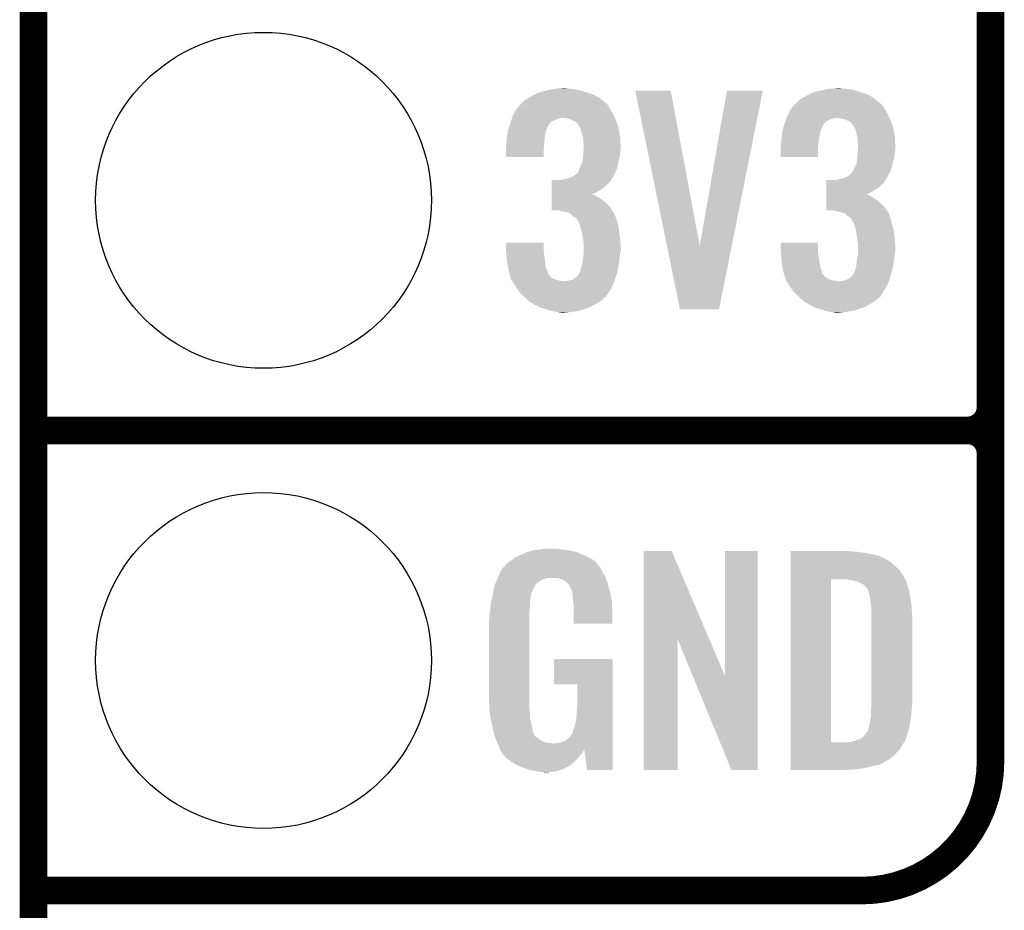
# Model space of a CAD drawing. Extents: x -0.05 to 0.95, y -0.15 to 1.54.
# Tile 2 of 26: x -0.05 to 0.16, y -0.05 to 0.14. Entities that reach past the tile are written whole.
import ezdxf

# ---------------------------------------------------------------- set-up
doc = ezdxf.new("R2010")
doc.units = 0
doc.layers.get('0').update_dxf_attribs({"linetype": 'CONTINUOUS'})
for name, color, linetype in [('ULTRASONIC_3_CLICK_V100_GKO', 5, 'CONTINUOUS'), ('ULTRASONIC_3_CLICK_V100_GTO', 14, 'CONTINUOUS'), ('ULTRASONIC_3_CLICK_V100_GTS', 12, 'CONTINUOUS')]:
    doc.layers.add(name, color=color, linetype=linetype)

# ---------------------------------------------------------------- blocks, each defined once
blk = doc.blocks.new('ROUND_41')
blk.add_circle((0, 0), 0.0365)

msp = doc.modelspace()

# ---------------------------------------------------------------- linework, layer by layer
at = {"layer": 'ULTRASONIC_3_CLICK_V100_GKO', "const_width": 0.006}
msp.add_lwpolyline([(-0.05, -0.15), (-0.05, 1.45)], dxfattribs=at)
at = {"layer": 'ULTRASONIC_3_CLICK_V100_GTO', "const_width": 0.006}
for points in [[(0.158, -0.022), (0.158, 0.722)], [(0.158, 0.055), (0.158, 0.145)], [(-0.05, 0.05), (0.153, 0.05)], [(-0.05, 0.05), (0.153, 0.05)], [(-0.05, -0.05), (0.13, -0.05)], [(-0.05, -0.05), (-0.0106, -0.05)]]:
    msp.add_lwpolyline(points, dxfattribs=at)
for points in [[(0.153, 0.05, 0.414214), (0.158, 0.055)], [(0.158, 0.045, 0.414214), (0.153, 0.05)], [(0.158, 0.045, 0.414214), (0.153, 0.05)], [(0.13, -0.05, 0.414214), (0.158, -0.022)]]:
    msp.add_lwpolyline(points, format="xyb", dxfattribs=at)
at = {"layer": 'ULTRASONIC_3_CLICK_V100_GTO'}
for points in [[(0.0621, 0.124), (0.063, 0.1242), (0.0685, 0.124), (0.0672, 0.1242)], [(0.063, 0.1242), (0.06405, 0.1243), (0.0672, 0.1242), (0.0661, 0.1243)], [(0.06405, 0.1243), (0.0651, 0.1244), (0.0661, 0.1243), (0.0657, 0.1244)], [(0.1218, 0.124), (0.1227, 0.1242), (0.1282, 0.124), (0.1269, 0.1242)], [(0.1227, 0.1242), (0.12375, 0.1243), (0.1269, 0.1242), (0.1258, 0.1243)], [(0.12375, 0.1243), (0.1248, 0.1244), (0.1258, 0.1243), (0.1253, 0.1244)], [(0.0566, 0.1216), (0.0573, 0.1221), (0.07381, 0.1216), (0.07322, 0.1221)], [(0.0573, 0.1221), (0.05748, 0.1222), (0.07322, 0.1221), (0.0731, 0.1222)], [(0.05748, 0.1222), (0.0584, 0.1227), (0.0731, 0.1222), (0.07216, 0.1227)], [(0.0584, 0.1227), (0.05896, 0.123), (0.07216, 0.1227), (0.0716, 0.123)], [(0.05896, 0.123), (0.0597, 0.1234), (0.0716, 0.123), (0.07032, 0.1234)], [(0.0597, 0.1234), (0.06007, 0.1235), (0.07032, 0.1234), (0.07, 0.1235)], [(0.06007, 0.1235), (0.0612, 0.1238), (0.07, 0.1235), (0.0691, 0.1238)], [(0.0612, 0.1238), (0.0621, 0.124), (0.0691, 0.1238), (0.0685, 0.124)], [(0.08768, 0.0901), (0.0808, 0.1238), (0.0948, 0.0901), (0.0885, 0.1238)], [(0.0808, 0.1238), (0.0808, 0.1238), (0.0885, 0.1238), (0.0808, 0.1238)], [(0.0948, 0.0901), (0.1007, 0.1238), (0.10176, 0.0901), (0.1085, 0.1238)], [(0.1007, 0.1238), (0.1007, 0.1238), (0.1085, 0.1238), (0.1007, 0.1238)], [(0.1163, 0.1216), (0.1169, 0.1221), (0.13341, 0.1216), (0.13282, 0.1221)], [(0.1169, 0.1221), (0.11708, 0.1222), (0.13282, 0.1221), (0.1327, 0.1222)], [(0.11708, 0.1222), (0.118, 0.1227), (0.1327, 0.1222), (0.13182, 0.1227)], [(0.118, 0.1227), (0.11856, 0.123), (0.13182, 0.1227), (0.1313, 0.123)], [(0.11856, 0.123), (0.1193, 0.1234), (0.1313, 0.123), (0.13002, 0.1234)], [(0.1193, 0.1234), (0.1197, 0.1235), (0.13002, 0.1234), (0.1297, 0.1235)], [(0.1197, 0.1235), (0.1209, 0.1238), (0.1297, 0.1235), (0.1288, 0.1238)], [(0.1209, 0.1238), (0.1218, 0.124), (0.1288, 0.1238), (0.1282, 0.124)], [(0.0549, 0.1197), (0.05566, 0.1206), (0.0754, 0.1197), (0.0749, 0.1206)], [(0.05566, 0.1206), (0.056, 0.121), (0.0749, 0.1206), (0.0746, 0.121)], [(0.056, 0.121), (0.0561, 0.1211), (0.0746, 0.121), (0.0744, 0.1211)], [(0.0561, 0.1211), (0.0566, 0.1216), (0.0744, 0.1211), (0.07381, 0.1216)], [(0.1145, 0.1197), (0.11526, 0.1206), (0.1351, 0.1197), (0.1346, 0.1206)], [(0.11526, 0.1206), (0.1156, 0.121), (0.1346, 0.1206), (0.1342, 0.121)], [(0.1156, 0.121), (0.1157, 0.1211), (0.1342, 0.121), (0.134, 0.1211)], [(0.1157, 0.1211), (0.1158, 0.1212), (0.134, 0.1211), (0.13388, 0.1212)], [(0.1158, 0.1212), (0.1163, 0.1216), (0.13388, 0.1212), (0.13341, 0.1216)], [(0.05394, 0.1177), (0.05401, 0.1179), (0.0638, 0.1177), (0.0648, 0.1179)], [(0.05401, 0.1179), (0.0541, 0.1182), (0.07637, 0.1179), (0.07623, 0.1182)], [(0.0541, 0.1182), (0.05437, 0.1187), (0.07623, 0.1182), (0.076, 0.1187)], [(0.05437, 0.1187), (0.0549, 0.1197), (0.076, 0.1187), (0.0754, 0.1197)], [(0.066, 0.1178), (0.0651, 0.1179), (0.07642, 0.1178), (0.07637, 0.1179)], [(0.0667, 0.1176), (0.066, 0.1178), (0.07651, 0.1176), (0.07642, 0.1178)], [(0.11361, 0.1177), (0.11365, 0.1178), (0.1235, 0.1177), (0.124, 0.1178)], [(0.11365, 0.1178), (0.11369, 0.1179), (0.124, 0.1178), (0.1244, 0.1179)], [(0.11369, 0.1179), (0.1138, 0.1182), (0.13607, 0.1179), (0.13593, 0.1182)], [(0.1138, 0.1182), (0.11403, 0.1187), (0.13593, 0.1182), (0.1357, 0.1187)], [(0.11403, 0.1187), (0.1145, 0.1197), (0.1357, 0.1187), (0.1351, 0.1197)], [(0.1256, 0.1178), (0.1248, 0.1179), (0.13612, 0.1178), (0.13607, 0.1179)], [(0.1264, 0.1176), (0.1256, 0.1178), (0.13621, 0.1176), (0.13612, 0.1178)], [(0.0531, 0.1151), (0.05337, 0.1159), (0.06138, 0.1151), (0.0617, 0.1159)], [(0.05337, 0.1159), (0.0534, 0.116), (0.0617, 0.1159), (0.0618, 0.116)], [(0.0534, 0.116), (0.05343, 0.1161), (0.0618, 0.116), (0.0618, 0.1161)], [(0.05343, 0.1161), (0.0536, 0.1166), (0.0618, 0.1161), (0.06213, 0.1166)], [(0.0536, 0.1166), (0.05363, 0.1167), (0.06213, 0.1166), (0.0622, 0.1167)], [(0.05363, 0.1167), (0.05379, 0.1172), (0.0622, 0.1167), (0.0627, 0.1172)], [(0.05379, 0.1172), (0.05385, 0.1174), (0.0627, 0.1172), (0.0633, 0.1174)], [(0.05385, 0.1174), (0.05394, 0.1177), (0.0633, 0.1174), (0.0638, 0.1177)], [(0.0671, 0.1174), (0.0667, 0.1176), (0.0766, 0.1174), (0.07651, 0.1176)], [(0.0673, 0.1173), (0.0671, 0.1174), (0.07663, 0.1173), (0.0766, 0.1174)], [(0.0678, 0.1171), (0.0673, 0.1173), (0.0767, 0.1171), (0.07663, 0.1173)], [(0.0684, 0.1165), (0.0678, 0.1171), (0.0769, 0.1165), (0.0767, 0.1171)], [(0.0685, 0.1163), (0.0684, 0.1165), (0.07697, 0.1163), (0.0769, 0.1165)], [(0.0685, 0.1162), (0.0685, 0.1163), (0.077, 0.1162), (0.07697, 0.1163)], [(0.0687, 0.1159), (0.0685, 0.1162), (0.0771, 0.1159), (0.077, 0.1162)], [(0.0689, 0.1156), (0.0687, 0.1159), (0.07716, 0.1156), (0.0771, 0.1159)], [(0.0691, 0.1148), (0.0689, 0.1156), (0.07732, 0.1148), (0.07716, 0.1156)], [(0.1128, 0.1151), (0.11301, 0.1159), (0.12108, 0.1151), (0.1214, 0.1159)], [(0.11301, 0.1159), (0.11304, 0.116), (0.1214, 0.1159), (0.1215, 0.116)], [(0.11304, 0.116), (0.11307, 0.1161), (0.1215, 0.116), (0.1215, 0.1161)], [(0.11307, 0.1161), (0.1132, 0.1166), (0.1215, 0.1161), (0.12175, 0.1166)], [(0.1132, 0.1166), (0.11324, 0.1167), (0.12175, 0.1166), (0.1218, 0.1167)], [(0.11324, 0.1167), (0.11342, 0.1172), (0.1218, 0.1167), (0.1224, 0.1172)], [(0.11342, 0.1172), (0.1135, 0.1174), (0.1224, 0.1172), (0.1229, 0.1174)], [(0.1135, 0.1174), (0.11361, 0.1177), (0.1229, 0.1174), (0.1235, 0.1177)], [(0.1268, 0.1174), (0.1264, 0.1176), (0.1363, 0.1174), (0.13621, 0.1176)], [(0.127, 0.1173), (0.1268, 0.1174), (0.13633, 0.1173), (0.1363, 0.1174)], [(0.1275, 0.1171), (0.127, 0.1173), (0.1364, 0.1171), (0.13633, 0.1173)], [(0.1277, 0.1168), (0.1275, 0.1171), (0.1365, 0.1168), (0.1364, 0.1171)], [(0.1282, 0.1163), (0.1277, 0.1168), (0.13667, 0.1163), (0.1365, 0.1168)], [(0.1282, 0.1162), (0.1282, 0.1163), (0.1367, 0.1162), (0.13667, 0.1163)], [(0.1284, 0.1159), (0.1282, 0.1162), (0.1368, 0.1159), (0.1367, 0.1162)], [(0.1286, 0.1156), (0.1284, 0.1159), (0.13686, 0.1156), (0.1368, 0.1159)], [(0.1288, 0.1148), (0.1286, 0.1156), (0.13702, 0.1148), (0.13686, 0.1156)], [(0.05287, 0.1134), (0.0529, 0.1137), (0.0611, 0.1134), (0.06114, 0.1137)], [(0.0529, 0.1137), (0.05297, 0.1142), (0.06114, 0.1137), (0.0612, 0.1142)], [(0.05297, 0.1142), (0.05307, 0.1149), (0.0612, 0.1142), (0.0613, 0.1149)], [(0.05307, 0.1149), (0.0531, 0.1151), (0.0613, 0.1149), (0.06138, 0.1151)], [(0.06934, 0.1139), (0.0691, 0.1148), (0.0775, 0.1139), (0.07732, 0.1148)], [(0.0695, 0.1133), (0.06934, 0.1139), (0.07753, 0.1133), (0.0775, 0.1139)], [(0.11257, 0.1134), (0.1126, 0.1137), (0.1207, 0.1134), (0.12077, 0.1137)], [(0.1126, 0.1137), (0.11267, 0.1142), (0.12077, 0.1137), (0.1209, 0.1142)], [(0.11267, 0.1142), (0.11277, 0.1149), (0.1209, 0.1142), (0.121, 0.1149)], [(0.11277, 0.1149), (0.1128, 0.1151), (0.121, 0.1149), (0.12108, 0.1151)], [(0.12898, 0.1139), (0.1288, 0.1148), (0.1372, 0.1139), (0.13702, 0.1148)], [(0.1291, 0.1133), (0.12898, 0.1139), (0.13723, 0.1133), (0.1372, 0.1139)], [(0.0527, 0.1122), (0.05273, 0.1123), (0.06099, 0.1122), (0.061, 0.1123)], [(0.0527, 0.1111), (0.0527, 0.1122), (0.0609, 0.1111), (0.06099, 0.1122)], [(0.05273, 0.1123), (0.0528, 0.1126), (0.061, 0.1123), (0.06103, 0.1126)], [(0.0528, 0.1126), (0.05287, 0.1134), (0.06103, 0.1126), (0.0611, 0.1134)], [(0.0695, 0.1126), (0.0695, 0.1133), (0.07756, 0.1126), (0.07753, 0.1133)], [(0.0696, 0.1121), (0.0695, 0.1126), (0.07759, 0.1121), (0.07756, 0.1126)], [(0.06957, 0.1111), (0.0696, 0.1115), (0.0776, 0.1111), (0.0776, 0.1115)], [(0.0696, 0.1118), (0.0696, 0.1121), (0.0776, 0.1118), (0.07759, 0.1121)], [(0.0696, 0.1115), (0.0696, 0.1118), (0.0776, 0.1115), (0.0776, 0.1118)], [(0.1124, 0.1122), (0.11242, 0.1123), (0.12059, 0.1122), (0.1206, 0.1123)], [(0.1124, 0.1111), (0.1124, 0.1122), (0.1205, 0.1111), (0.12059, 0.1122)], [(0.11242, 0.1123), (0.1125, 0.1126), (0.1206, 0.1123), (0.12063, 0.1126)], [(0.1125, 0.1126), (0.11257, 0.1134), (0.12063, 0.1126), (0.1207, 0.1134)], [(0.1291, 0.1126), (0.1291, 0.1133), (0.13726, 0.1126), (0.13723, 0.1133)], [(0.1292, 0.1121), (0.1291, 0.1126), (0.13729, 0.1121), (0.13726, 0.1126)], [(0.12917, 0.1111), (0.1292, 0.1115), (0.1373, 0.1111), (0.1373, 0.1115)], [(0.1292, 0.1118), (0.1292, 0.1121), (0.1373, 0.1118), (0.13729, 0.1121)], [(0.1292, 0.1115), (0.1292, 0.1118), (0.1373, 0.1115), (0.1373, 0.1118)], [(0.0527, 0.1094), (0.0527, 0.1111), (0.0609, 0.1094), (0.0609, 0.1111)], [(0.0694, 0.1091), (0.06943, 0.1094), (0.07732, 0.1091), (0.0774, 0.1094)], [(0.06943, 0.1094), (0.0695, 0.1102), (0.0774, 0.1094), (0.07749, 0.1102)], [(0.0695, 0.1102), (0.06951, 0.1103), (0.07749, 0.1102), (0.0775, 0.1103)], [(0.06951, 0.1103), (0.06957, 0.1111), (0.0775, 0.1103), (0.0776, 0.1111)], [(0.1124, 0.1094), (0.1124, 0.1111), (0.1205, 0.1094), (0.1205, 0.1111)], [(0.129, 0.1091), (0.12903, 0.1094), (0.13702, 0.1091), (0.1371, 0.1094)], [(0.12903, 0.1094), (0.1291, 0.1102), (0.1371, 0.1094), (0.13719, 0.1102)], [(0.1291, 0.1102), (0.12911, 0.1103), (0.13719, 0.1102), (0.1372, 0.1103)], [(0.12911, 0.1103), (0.12917, 0.1111), (0.1372, 0.1103), (0.1373, 0.1111)], [(0.0686, 0.1068), (0.06875, 0.1071), (0.07676, 0.1068), (0.0769, 0.1071)], [(0.06875, 0.1071), (0.0689, 0.1074), (0.0769, 0.1071), (0.07695, 0.1074)], [(0.0689, 0.1074), (0.0692, 0.1081), (0.07695, 0.1074), (0.07707, 0.1081)], [(0.0692, 0.1081), (0.06924, 0.1083), (0.07707, 0.1081), (0.0771, 0.1083)], [(0.06924, 0.1083), (0.0694, 0.1091), (0.0771, 0.1083), (0.07732, 0.1091)], [(0.1283, 0.1068), (0.12845, 0.1071), (0.13639, 0.1068), (0.1365, 0.1071)], [(0.12845, 0.1071), (0.1286, 0.1074), (0.1365, 0.1071), (0.13657, 0.1074)], [(0.1286, 0.1074), (0.1289, 0.1081), (0.13657, 0.1074), (0.13675, 0.1081)], [(0.1289, 0.1081), (0.12892, 0.1083), (0.13675, 0.1081), (0.1368, 0.1083)], [(0.12892, 0.1083), (0.129, 0.1091), (0.1368, 0.1083), (0.13702, 0.1091)], [(0.0663, 0.1048), (0.06657, 0.1049), (0.0758, 0.1048), (0.0759, 0.1049)], [(0.06657, 0.1049), (0.0671, 0.1051), (0.0759, 0.1049), (0.07599, 0.1051)], [(0.0671, 0.1051), (0.0677, 0.1055), (0.07599, 0.1051), (0.07617, 0.1055)], [(0.0677, 0.1055), (0.0685, 0.1063), (0.07617, 0.1055), (0.07654, 0.1063)], [(0.0685, 0.1063), (0.0686, 0.1068), (0.07654, 0.1063), (0.07676, 0.1068)], [(0.126, 0.1048), (0.12623, 0.1049), (0.1354, 0.1048), (0.1355, 0.1049)], [(0.12623, 0.1049), (0.1267, 0.1051), (0.1355, 0.1049), (0.13561, 0.1051)], [(0.1267, 0.1051), (0.1274, 0.1055), (0.13561, 0.1051), (0.13583, 0.1055)], [(0.1274, 0.1055), (0.12782, 0.106), (0.13583, 0.1055), (0.1361, 0.106)], [(0.12782, 0.106), (0.1279, 0.1061), (0.1361, 0.106), (0.13614, 0.1061)], [(0.1279, 0.1061), (0.1281, 0.1063), (0.13614, 0.1061), (0.13621, 0.1063)], [(0.1281, 0.1063), (0.1283, 0.1068), (0.13621, 0.1063), (0.13639, 0.1068)], [(0.0626, 0.1039), (0.0626, 0.1044), (0.0752, 0.1039), (0.0756, 0.1044)], [(0.0626, 0.1034), (0.0626, 0.1039), (0.0746, 0.1034), (0.0752, 0.1039)], [(0.0626, 0.1028), (0.0626, 0.1034), (0.074, 0.1028), (0.0746, 0.1034)], [(0.0626, 0.1023), (0.0626, 0.1028), (0.0733, 0.1023), (0.074, 0.1028)], [(0.0644, 0.1044), (0.0649, 0.1045), (0.0756, 0.1044), (0.07565, 0.1045)], [(0.0649, 0.1045), (0.0656, 0.1046), (0.07565, 0.1045), (0.0757, 0.1046)], [(0.0656, 0.1046), (0.0663, 0.1048), (0.0757, 0.1046), (0.0758, 0.1048)], [(0.1223, 0.1039), (0.1223, 0.1044), (0.1349, 0.1039), (0.1352, 0.1044)], [(0.1223, 0.1034), (0.1223, 0.1039), (0.1343, 0.1034), (0.1349, 0.1039)], [(0.1223, 0.1028), (0.1223, 0.1034), (0.1337, 0.1028), (0.1343, 0.1034)], [(0.1223, 0.1023), (0.1223, 0.1028), (0.1329, 0.1023), (0.1337, 0.1028)], [(0.124, 0.1044), (0.1252, 0.1046), (0.1352, 0.1044), (0.1353, 0.1046)], [(0.1252, 0.1046), (0.126, 0.1048), (0.1353, 0.1046), (0.1354, 0.1048)], [(0.0626, 0.1017), (0.0626, 0.1023), (0.0723, 0.1017), (0.0733, 0.1023)], [(0.0626, 0.1013), (0.0626, 0.1017), (0.0713, 0.1013), (0.0723, 0.1017)], [(0.0626, 0.1012), (0.0626, 0.1013), (0.0718, 0.1012), (0.0714, 0.1013)], [(0.0626, 0.1009), (0.0626, 0.1012), (0.0723, 0.1009), (0.0718, 0.1012)], [(0.0626, 0.1005), (0.0626, 0.1009), (0.073, 0.1005), (0.0723, 0.1009)], [(0.1223, 0.1017), (0.1223, 0.1023), (0.132, 0.1017), (0.1329, 0.1023)], [(0.1223, 0.1013), (0.1223, 0.1017), (0.131, 0.1013), (0.132, 0.1017)], [(0.1223, 0.1012), (0.1223, 0.1013), (0.1314, 0.1012), (0.1311, 0.1013)], [(0.1223, 0.1013), (0.1223, 0.1013), (0.1311, 0.1013), (0.131, 0.1013)], [(0.1223, 0.1009), (0.1223, 0.1012), (0.132, 0.1009), (0.1314, 0.1012)], [(0.1223, 0.1005), (0.1223, 0.1009), (0.1326, 0.1005), (0.132, 0.1009)], [(0.0626, 0.1), (0.0626, 0.1005), (0.0737, 0.1), (0.073, 0.1005)], [(0.0626, 0.0993), (0.0626, 0.1), (0.0746, 0.0993), (0.0737, 0.1)], [(0.0626, 0.0985), (0.0626, 0.0993), (0.0753, 0.0985), (0.0746, 0.0993)], [(0.0626, 0.0978), (0.0626, 0.0985), (0.07572, 0.0978), (0.0753, 0.0985)], [(0.1223, 0.1), (0.1223, 0.1005), (0.1334, 0.1), (0.1326, 0.1005)], [(0.1223, 0.0993), (0.1223, 0.1), (0.1342, 0.0993), (0.1334, 0.1)], [(0.1223, 0.0985), (0.1223, 0.0993), (0.135, 0.0985), (0.1342, 0.0993)], [(0.1223, 0.0978), (0.1223, 0.0985), (0.13542, 0.0978), (0.135, 0.0985)], [(0.0655, 0.0975), (0.064, 0.0978), (0.0759, 0.0975), (0.07572, 0.0978)], [(0.066, 0.0974), (0.0655, 0.0975), (0.07605, 0.0974), (0.076, 0.0975)], [(0.0655, 0.0975), (0.0655, 0.0975), (0.076, 0.0975), (0.0759, 0.0975)], [(0.0667, 0.0971), (0.066, 0.0974), (0.0762, 0.0971), (0.07605, 0.0974)], [(0.0672, 0.0966), (0.0667, 0.0971), (0.07641, 0.0966), (0.0762, 0.0971)], [(0.06753, 0.0964), (0.0672, 0.0966), (0.0765, 0.0964), (0.07641, 0.0966)], [(0.0677, 0.0963), (0.06753, 0.0964), (0.07654, 0.0963), (0.0765, 0.0964)], [(0.068, 0.096), (0.0677, 0.0963), (0.07665, 0.096), (0.07654, 0.0963)], [(0.1247, 0.0976), (0.1237, 0.0978), (0.13554, 0.0976), (0.13542, 0.0978)], [(0.12515, 0.0975), (0.1247, 0.0976), (0.1356, 0.0975), (0.13554, 0.0976)], [(0.1256, 0.0974), (0.12515, 0.0975), (0.13575, 0.0974), (0.1357, 0.0975)], [(0.12515, 0.0975), (0.12515, 0.0975), (0.1357, 0.0975), (0.1356, 0.0975)], [(0.1264, 0.0971), (0.1256, 0.0974), (0.1359, 0.0971), (0.13575, 0.0974)], [(0.1269, 0.0966), (0.1264, 0.0971), (0.13611, 0.0966), (0.1359, 0.0971)], [(0.12723, 0.0964), (0.1269, 0.0966), (0.1362, 0.0964), (0.13611, 0.0966)], [(0.1274, 0.0963), (0.12723, 0.0964), (0.13623, 0.0963), (0.1362, 0.0964)], [(0.1277, 0.096), (0.1274, 0.0963), (0.1363, 0.096), (0.13623, 0.0963)], [(0.0682, 0.0957), (0.068, 0.096), (0.07676, 0.0957), (0.07665, 0.096)], [(0.0683, 0.0956), (0.0682, 0.0957), (0.0768, 0.0956), (0.07676, 0.0957)], [(0.0687, 0.0948), (0.0683, 0.0956), (0.07702, 0.0948), (0.0768, 0.0956)], [(0.06879, 0.0945), (0.0687, 0.0948), (0.0771, 0.0945), (0.07702, 0.0948)], [(0.069, 0.0938), (0.06879, 0.0945), (0.07721, 0.0938), (0.0771, 0.0945)], [(0.1278, 0.0957), (0.1277, 0.096), (0.13637, 0.0957), (0.1363, 0.096)], [(0.1279, 0.0956), (0.1278, 0.0957), (0.1364, 0.0956), (0.13637, 0.0957)], [(0.1284, 0.0948), (0.1279, 0.0956), (0.13662, 0.0948), (0.1364, 0.0956)], [(0.12849, 0.0945), (0.1284, 0.0948), (0.1367, 0.0945), (0.13662, 0.0948)], [(0.1287, 0.0938), (0.12849, 0.0945), (0.13686, 0.0938), (0.1367, 0.0945)], [(0.06913, 0.0932), (0.069, 0.0938), (0.0773, 0.0932), (0.07721, 0.0938)], [(0.0694, 0.092), (0.06913, 0.0932), (0.07745, 0.092), (0.0773, 0.0932)], [(0.1288, 0.0932), (0.1287, 0.0938), (0.137, 0.0932), (0.13686, 0.0938)], [(0.129, 0.092), (0.1288, 0.0932), (0.13715, 0.092), (0.137, 0.0932)], [(0.0527, 0.0891), (0.0527, 0.0908), (0.0609, 0.0891), (0.0609, 0.0908)], [(0.0527, 0.0908), (0.0527, 0.0908), (0.0609, 0.0908), (0.0527, 0.0908)], [(0.06944, 0.0916), (0.0694, 0.092), (0.0775, 0.0916), (0.07745, 0.092)], [(0.0695, 0.0911), (0.06944, 0.0916), (0.07753, 0.0911), (0.0775, 0.0916)], [(0.0696, 0.0904), (0.0695, 0.0911), (0.07758, 0.0904), (0.07753, 0.0911)], [(0.0696, 0.09), (0.0696, 0.0904), (0.0776, 0.09), (0.07758, 0.0904)], [(0.0696, 0.0889), (0.0696, 0.09), (0.0776, 0.0889), (0.0776, 0.09)], [(0.0905, 0.0763), (0.08768, 0.0901), (0.099, 0.0763), (0.10176, 0.0901)], [(0.1124, 0.0891), (0.1124, 0.0908), (0.1205, 0.0891), (0.1205, 0.0908)], [(0.1124, 0.0908), (0.1124, 0.0908), (0.1205, 0.0908), (0.1124, 0.0908)], [(0.12904, 0.0916), (0.129, 0.092), (0.1372, 0.0916), (0.13715, 0.092)], [(0.1291, 0.0911), (0.12904, 0.0916), (0.13723, 0.0911), (0.1372, 0.0916)], [(0.1292, 0.0904), (0.1291, 0.0911), (0.13728, 0.0904), (0.13723, 0.0911)], [(0.1292, 0.09), (0.1292, 0.0904), (0.1373, 0.09), (0.13728, 0.0904)], [(0.1292, 0.0889), (0.1292, 0.09), (0.1373, 0.0889), (0.1373, 0.09)], [(0.05272, 0.0889), (0.0527, 0.0891), (0.0609, 0.0889), (0.0609, 0.0891)], [(0.05278, 0.0881), (0.05272, 0.0889), (0.061, 0.0881), (0.0609, 0.0889)], [(0.05284, 0.0874), (0.05278, 0.0881), (0.0611, 0.0874), (0.061, 0.0881)], [(0.06945, 0.0876), (0.06957, 0.0883), (0.0774, 0.0876), (0.0775, 0.0883)], [(0.06957, 0.0883), (0.0696, 0.0885), (0.0775, 0.0883), (0.07753, 0.0885)], [(0.0696, 0.0885), (0.0696, 0.0889), (0.07753, 0.0885), (0.0776, 0.0889)], [(0.11242, 0.0889), (0.1124, 0.0891), (0.1205, 0.0889), (0.1205, 0.0891)], [(0.11248, 0.0881), (0.11242, 0.0889), (0.1206, 0.0881), (0.1205, 0.0889)], [(0.11254, 0.0874), (0.11248, 0.0881), (0.1207, 0.0874), (0.1206, 0.0881)], [(0.12905, 0.0876), (0.12917, 0.0883), (0.1371, 0.0876), (0.1372, 0.0883)], [(0.12917, 0.0883), (0.1292, 0.0885), (0.1372, 0.0883), (0.13723, 0.0885)], [(0.1292, 0.0885), (0.1292, 0.0889), (0.13723, 0.0885), (0.1373, 0.0889)], [(0.0529, 0.0867), (0.05284, 0.0874), (0.06118, 0.0867), (0.0611, 0.0874)], [(0.05312, 0.0856), (0.0529, 0.0867), (0.0613, 0.0856), (0.06118, 0.0867)], [(0.0691, 0.0855), (0.06923, 0.0861), (0.0771, 0.0855), (0.0772, 0.0861)], [(0.06923, 0.0861), (0.0693, 0.0864), (0.0772, 0.0861), (0.07724, 0.0864)], [(0.0693, 0.0864), (0.0694, 0.0873), (0.07724, 0.0864), (0.07736, 0.0873)], [(0.0694, 0.0873), (0.06945, 0.0876), (0.07736, 0.0873), (0.0774, 0.0876)], [(0.1126, 0.0867), (0.11254, 0.0874), (0.12082, 0.0867), (0.1207, 0.0874)], [(0.11277, 0.0856), (0.1126, 0.0867), (0.121, 0.0856), (0.12082, 0.0867)], [(0.1288, 0.0855), (0.12887, 0.0861), (0.13677, 0.0855), (0.1369, 0.0861)], [(0.12887, 0.0861), (0.129, 0.0873), (0.1369, 0.0861), (0.13706, 0.0873)], [(0.129, 0.0873), (0.12905, 0.0876), (0.13706, 0.0873), (0.1371, 0.0876)], [(0.0533, 0.0847), (0.05312, 0.0856), (0.06164, 0.0847), (0.0613, 0.0856)], [(0.05348, 0.084), (0.0533, 0.0847), (0.0619, 0.084), (0.06164, 0.0847)], [(0.05354, 0.0838), (0.05348, 0.084), (0.0621, 0.0838), (0.062, 0.084)], [(0.05348, 0.084), (0.05348, 0.084), (0.062, 0.084), (0.0619, 0.084)], [(0.05362, 0.0835), (0.05354, 0.0838), (0.0623, 0.0835), (0.0621, 0.0838)], [(0.05369, 0.0832), (0.05362, 0.0835), (0.0626, 0.0832), (0.0623, 0.0835)], [(0.0677, 0.0831), (0.0683, 0.0836), (0.07648, 0.0831), (0.07665, 0.0836)], [(0.0683, 0.0836), (0.0686, 0.0841), (0.07665, 0.0836), (0.07683, 0.0841)], [(0.0686, 0.0842), (0.06867, 0.0843), (0.07686, 0.0842), (0.0769, 0.0843)], [(0.0686, 0.0841), (0.0686, 0.0842), (0.07683, 0.0841), (0.07686, 0.0842)], [(0.06867, 0.0843), (0.0688, 0.0845), (0.0769, 0.0843), (0.07693, 0.0845)], [(0.0688, 0.0845), (0.0689, 0.085), (0.07693, 0.0845), (0.07702, 0.085)], [(0.0689, 0.085), (0.0691, 0.0855), (0.07702, 0.085), (0.0771, 0.0855)], [(0.11288, 0.0848), (0.11277, 0.0856), (0.1213, 0.0848), (0.121, 0.0856)], [(0.1129, 0.0847), (0.11288, 0.0848), (0.12133, 0.0847), (0.1213, 0.0848)], [(0.11312, 0.084), (0.1129, 0.0847), (0.1215, 0.084), (0.12133, 0.0847)], [(0.11318, 0.0838), (0.11312, 0.084), (0.1217, 0.0838), (0.1216, 0.084)], [(0.11312, 0.084), (0.11312, 0.084), (0.1216, 0.084), (0.1215, 0.084)], [(0.11337, 0.0832), (0.11318, 0.0838), (0.1223, 0.0832), (0.1217, 0.0838)], [(0.1274, 0.0831), (0.1279, 0.0836), (0.13615, 0.0831), (0.13629, 0.0836)], [(0.1279, 0.0836), (0.1283, 0.0841), (0.13629, 0.0836), (0.13644, 0.0841)], [(0.1283, 0.0842), (0.12837, 0.0843), (0.13647, 0.0842), (0.1365, 0.0843)], [(0.1283, 0.0841), (0.1283, 0.0842), (0.13644, 0.0841), (0.13647, 0.0842)], [(0.12837, 0.0843), (0.1285, 0.0845), (0.1365, 0.0843), (0.13654, 0.0845)], [(0.1285, 0.0845), (0.1286, 0.085), (0.13654, 0.0845), (0.13666, 0.085)], [(0.1286, 0.085), (0.1288, 0.0855), (0.13666, 0.085), (0.13677, 0.0855)], [(0.05377, 0.0829), (0.05369, 0.0832), (0.0631, 0.0829), (0.0626, 0.0832)], [(0.0538, 0.0828), (0.05377, 0.0829), (0.0634, 0.0828), (0.0631, 0.0829)], [(0.05386, 0.0827), (0.0538, 0.0828), (0.0637, 0.0827), (0.0634, 0.0828)], [(0.05399, 0.0825), (0.05386, 0.0827), (0.0645, 0.0825), (0.0637, 0.0827)], [(0.05406, 0.0824), (0.05399, 0.0825), (0.0653, 0.0824), (0.0645, 0.0825)], [(0.05502, 0.0809), (0.05406, 0.0824), (0.0756, 0.0809), (0.07622, 0.0824)], [(0.0657, 0.0824), (0.0661, 0.0825), (0.07622, 0.0824), (0.07626, 0.0825)], [(0.0661, 0.0825), (0.0666, 0.0826), (0.07626, 0.0825), (0.0763, 0.0826)], [(0.0666, 0.0826), (0.0672, 0.0828), (0.0763, 0.0826), (0.07637, 0.0828)], [(0.0672, 0.0828), (0.0677, 0.0831), (0.07637, 0.0828), (0.07648, 0.0831)], [(0.11347, 0.0829), (0.11337, 0.0832), (0.1227, 0.0829), (0.1223, 0.0832)], [(0.1135, 0.0828), (0.11347, 0.0829), (0.12305, 0.0828), (0.1227, 0.0829)], [(0.11367, 0.0825), (0.1135, 0.0828), (0.1241, 0.0825), (0.12305, 0.0828)], [(0.11373, 0.0824), (0.11367, 0.0825), (0.125, 0.0824), (0.1241, 0.0825)], [(0.1143, 0.0814), (0.11373, 0.0824), (0.13544, 0.0814), (0.13591, 0.0824)], [(0.11466, 0.0809), (0.1143, 0.0814), (0.1352, 0.0809), (0.13544, 0.0814)], [(0.1253, 0.0824), (0.1263, 0.0826), (0.13591, 0.0824), (0.136, 0.0826)], [(0.1263, 0.0826), (0.1268, 0.0828), (0.136, 0.0826), (0.13606, 0.0828)], [(0.1268, 0.0828), (0.1274, 0.0831), (0.13606, 0.0828), (0.13615, 0.0831)], [(0.0556, 0.08), (0.05502, 0.0809), (0.07504, 0.08), (0.0756, 0.0809)], [(0.05637, 0.0793), (0.0556, 0.08), (0.0746, 0.0793), (0.07504, 0.08)], [(0.05659, 0.0791), (0.05637, 0.0793), (0.0745, 0.0791), (0.0746, 0.0793)], [(0.1153, 0.08), (0.11466, 0.0809), (0.13464, 0.08), (0.1352, 0.0809)], [(0.11607, 0.0793), (0.1153, 0.08), (0.1342, 0.0793), (0.13464, 0.08)], [(0.11629, 0.0791), (0.11607, 0.0793), (0.1341, 0.0791), (0.1342, 0.0793)], [(0.05692, 0.0788), (0.05659, 0.0791), (0.074, 0.0788), (0.0745, 0.0791)], [(0.05769, 0.0781), (0.05692, 0.0788), (0.0733, 0.0781), (0.074, 0.0788)], [(0.0578, 0.078), (0.05769, 0.0781), (0.07312, 0.078), (0.0733, 0.0781)], [(0.05866, 0.0775), (0.0578, 0.078), (0.0722, 0.0775), (0.07312, 0.078)], [(0.059, 0.0773), (0.05866, 0.0775), (0.07186, 0.0773), (0.0722, 0.0775)], [(0.05992, 0.0768), (0.059, 0.0773), (0.071, 0.0768), (0.07186, 0.0773)], [(0.11662, 0.0788), (0.11629, 0.0791), (0.1337, 0.0788), (0.1341, 0.0791)], [(0.11739, 0.0781), (0.11662, 0.0788), (0.1329, 0.0781), (0.1337, 0.0788)], [(0.1175, 0.078), (0.11739, 0.0781), (0.13273, 0.078), (0.1329, 0.0781)], [(0.11836, 0.0775), (0.1175, 0.078), (0.1319, 0.0775), (0.13273, 0.078)], [(0.1187, 0.0773), (0.11836, 0.0775), (0.13153, 0.0773), (0.1319, 0.0775)], [(0.11962, 0.0768), (0.1187, 0.0773), (0.1306, 0.0768), (0.13153, 0.0773)], [(0.0601, 0.0767), (0.05992, 0.0768), (0.07073, 0.0767), (0.071, 0.0768)], [(0.0612, 0.0764), (0.0601, 0.0767), (0.06993, 0.0764), (0.07073, 0.0767)], [(0.06175, 0.0762), (0.0612, 0.0764), (0.0694, 0.0762), (0.06993, 0.0764)], [(0.0623, 0.076), (0.06175, 0.0762), (0.0684, 0.076), (0.0694, 0.0762)], [(0.0633, 0.0758), (0.0623, 0.076), (0.0674, 0.0758), (0.0684, 0.076)], [(0.0641, 0.0757), (0.0633, 0.0758), (0.0663, 0.0757), (0.0674, 0.0758)], [(0.0647, 0.0756), (0.0641, 0.0757), (0.0652, 0.0756), (0.0663, 0.0757)], [(0.1198, 0.0767), (0.11962, 0.0768), (0.13033, 0.0767), (0.1306, 0.0768)], [(0.1209, 0.0764), (0.1198, 0.0767), (0.12953, 0.0764), (0.13033, 0.0767)], [(0.12145, 0.0762), (0.1209, 0.0764), (0.129, 0.0762), (0.12953, 0.0764)], [(0.122, 0.076), (0.12145, 0.0762), (0.12805, 0.076), (0.129, 0.0762)], [(0.1229, 0.0758), (0.122, 0.076), (0.1271, 0.0758), (0.12805, 0.076)], [(0.1238, 0.0757), (0.1229, 0.0758), (0.126, 0.0757), (0.1271, 0.0758)], [(0.1243, 0.0756), (0.1238, 0.0757), (0.1249, 0.0756), (0.126, 0.0757)], [(0.0572, 0.0235), (0.0578, 0.0237), (0.0682, 0.0235), (0.06735, 0.0237)], [(0.0578, 0.0237), (0.05847, 0.0239), (0.06735, 0.0237), (0.0665, 0.0239)], [(0.05847, 0.0239), (0.0588, 0.024), (0.0665, 0.0239), (0.06575, 0.024)], [(0.0588, 0.024), (0.06, 0.0241), (0.06575, 0.024), (0.065, 0.0241)], [(0.06, 0.0241), (0.0606, 0.0242), (0.065, 0.0241), (0.0644, 0.0242)], [(0.0606, 0.0242), (0.0612, 0.0243), (0.0637, 0.0242), (0.0633, 0.0243)], [(0.0826, 0.0046), (0.0826, 0.0238), (0.09689, 0.0046), (0.0887, 0.0238)], [(0.0826, 0.0238), (0.0826, 0.0238), (0.0887, 0.0238), (0.0826, 0.0238)], [(0.1003, -0.0034), (0.1003, 0.0238), (0.1074, -0.0034), (0.1074, 0.0238)], [(0.1003, 0.0238), (0.1003, 0.0238), (0.1074, 0.0238), (0.1003, 0.0238)], [(0.1146, 0.0237), (0.1146, 0.0238), (0.1278, 0.0237), (0.1268, 0.0238)], [(0.1146, 0.0236), (0.1146, 0.0237), (0.1291, 0.0236), (0.1278, 0.0237)], [(0.1146, 0.0234), (0.1146, 0.0236), (0.1306, 0.0234), (0.1291, 0.0236)], [(0.0526, 0.0208), (0.0535, 0.0215), (0.0727, 0.0208), (0.0721, 0.0215)], [(0.0535, 0.0215), (0.05419, 0.022), (0.0721, 0.0215), (0.0714, 0.022)], [(0.05419, 0.022), (0.0546, 0.0223), (0.0714, 0.022), (0.0708, 0.0223)], [(0.0546, 0.0223), (0.0556, 0.0228), (0.0708, 0.0223), (0.0698, 0.0228)], [(0.0556, 0.0228), (0.056, 0.023), (0.0698, 0.0228), (0.06934, 0.023)], [(0.056, 0.023), (0.0569, 0.0234), (0.06934, 0.023), (0.06843, 0.0234)], [(0.0569, 0.0234), (0.0572, 0.0235), (0.06843, 0.0234), (0.0682, 0.0235)], [(0.1146, 0.0228), (0.1146, 0.0234), (0.1336, 0.0228), (0.1306, 0.0234)], [(0.1146, 0.0222), (0.1146, 0.0228), (0.1349, 0.0222), (0.1336, 0.0228)], [(0.1146, 0.0221), (0.1146, 0.0222), (0.1351, 0.0221), (0.1349, 0.0222)], [(0.1146, 0.0219), (0.1146, 0.0221), (0.1354, 0.0219), (0.1351, 0.0221)], [(0.1146, 0.0216), (0.1146, 0.0219), (0.136, 0.0216), (0.1354, 0.0219)], [(0.1146, 0.021), (0.1146, 0.0216), (0.1367, 0.021), (0.136, 0.0216)], [(0.0511, 0.0184), (0.0515, 0.0193), (0.07417, 0.0184), (0.0736, 0.0193)], [(0.0515, 0.0193), (0.0521, 0.0202), (0.0736, 0.0193), (0.0732, 0.0202)], [(0.0521, 0.0202), (0.0521, 0.0203), (0.0732, 0.0202), (0.0731, 0.0203)], [(0.0523, 0.0203), (0.05248, 0.0206), (0.0731, 0.0203), (0.0728, 0.0206)], [(0.05248, 0.0206), (0.0526, 0.0208), (0.0728, 0.0206), (0.0727, 0.0208)], [(0.1146, 0.0203), (0.1146, 0.021), (0.1375, 0.0203), (0.1367, 0.021)], [(0.1146, 0.0195), (0.1146, 0.0203), (0.1383, 0.0195), (0.1375, 0.0203)], [(0.1146, 0.0185), (0.1146, 0.0195), (0.139, 0.0185), (0.1383, 0.0195)], [(0.05043, 0.0168), (0.05059, 0.0172), (0.0595, 0.0168), (0.0599, 0.0172)], [(0.05059, 0.0172), (0.05072, 0.0175), (0.0599, 0.0172), (0.0604, 0.0175)], [(0.05072, 0.0175), (0.05089, 0.0179), (0.0604, 0.0175), (0.0615, 0.0179)], [(0.05089, 0.0179), (0.05102, 0.0182), (0.0744, 0.0179), (0.0743, 0.0182)], [(0.05089, 0.0179), (0.05089, 0.0179), (0.0615, 0.0179), (0.064, 0.0179)], [(0.05102, 0.0182), (0.0511, 0.0184), (0.0743, 0.0182), (0.07417, 0.0184)], [(0.0646, 0.0177), (0.064, 0.0179), (0.07447, 0.0177), (0.0744, 0.0179)], [(0.065, 0.0176), (0.0646, 0.0177), (0.0745, 0.0176), (0.07447, 0.0177)], [(0.0656, 0.0172), (0.065, 0.0176), (0.07463, 0.0172), (0.0745, 0.0176)], [(0.0658, 0.0171), (0.0656, 0.0172), (0.07467, 0.0171), (0.07463, 0.0172)], [(0.1146, 0.0176), (0.1146, 0.0185), (0.13949, 0.0176), (0.139, 0.0185)], [(0.1146, -0.0178), (0.1146, 0.0176), (0.1233, -0.0178), (0.1233, 0.0176)], [(0.1277, 0.0175), (0.1269, 0.0176), (0.13955, 0.0175), (0.13949, 0.0176)], [(0.12805, 0.0174), (0.1277, 0.0175), (0.1396, 0.0174), (0.13955, 0.0175)], [(0.1284, 0.0173), (0.12805, 0.0174), (0.13965, 0.0173), (0.1396, 0.0174)], [(0.1289, 0.0172), (0.1284, 0.0173), (0.1397, 0.0172), (0.13965, 0.0173)], [(0.1294, 0.017), (0.1289, 0.0172), (0.13975, 0.017), (0.1397, 0.0172)], [(0.0498, 0.0144), (0.05001, 0.0153), (0.05817, 0.0144), (0.0585, 0.0153)], [(0.05001, 0.0153), (0.0502, 0.0161), (0.0585, 0.0153), (0.0589, 0.0161)], [(0.0502, 0.0161), (0.0503, 0.0165), (0.0589, 0.0161), (0.05917, 0.0165)], [(0.0503, 0.0165), (0.05038, 0.0167), (0.05917, 0.0165), (0.0593, 0.0167)], [(0.05038, 0.0167), (0.05043, 0.0168), (0.0593, 0.0167), (0.0595, 0.0168)], [(0.06614, 0.0167), (0.0658, 0.0171), (0.0748, 0.0167), (0.07467, 0.0171)], [(0.0664, 0.0164), (0.06614, 0.0167), (0.07489, 0.0164), (0.0748, 0.0167)], [(0.0668, 0.0156), (0.0664, 0.0164), (0.07512, 0.0156), (0.07489, 0.0164)], [(0.067, 0.0153), (0.0668, 0.0156), (0.07521, 0.0153), (0.07512, 0.0156)], [(0.067, 0.015), (0.067, 0.0153), (0.0753, 0.015), (0.07521, 0.0153)], [(0.0671, 0.0148), (0.067, 0.015), (0.07534, 0.0148), (0.0753, 0.015)], [(0.1297, 0.0168), (0.1294, 0.017), (0.1398, 0.0168), (0.13975, 0.017)], [(0.1299, 0.0167), (0.1297, 0.0168), (0.13983, 0.0167), (0.1398, 0.0168)], [(0.1304, 0.0165), (0.13, 0.0167), (0.13989, 0.0165), (0.13983, 0.0167)], [(0.1308, 0.0161), (0.1304, 0.0165), (0.14, 0.0161), (0.13989, 0.0165)], [(0.1314, 0.0153), (0.1308, 0.0161), (0.14027, 0.0153), (0.14, 0.0161)], [(0.13143, 0.0152), (0.1314, 0.0153), (0.1403, 0.0152), (0.14027, 0.0153)], [(0.1315, 0.0149), (0.13143, 0.0152), (0.14035, 0.0149), (0.1403, 0.0152)], [(0.0494, 0.0125), (0.04951, 0.013), (0.05792, 0.0125), (0.058, 0.013)], [(0.04951, 0.013), (0.04961, 0.0135), (0.058, 0.013), (0.058, 0.0135)], [(0.04961, 0.0135), (0.04969, 0.0139), (0.058, 0.0135), (0.0581, 0.0139)], [(0.04969, 0.0139), (0.04976, 0.0142), (0.0581, 0.0139), (0.0581, 0.0142)], [(0.04976, 0.0142), (0.0498, 0.0144), (0.0581, 0.0142), (0.05817, 0.0144)], [(0.0671, 0.0147), (0.0671, 0.0148), (0.07536, 0.0147), (0.07534, 0.0148)], [(0.0672, 0.0142), (0.0671, 0.0147), (0.07545, 0.0142), (0.07536, 0.0147)], [(0.0672, 0.0134), (0.0672, 0.0142), (0.0756, 0.0134), (0.07545, 0.0142)], [(0.06728, 0.0129), (0.0672, 0.0134), (0.0757, 0.0129), (0.0756, 0.0134)], [(0.0674, 0.0121), (0.06728, 0.0129), (0.07573, 0.0121), (0.0757, 0.0129)], [(0.1316, 0.0146), (0.1315, 0.0149), (0.1404, 0.0146), (0.14035, 0.0149)], [(0.1317, 0.0144), (0.1316, 0.0146), (0.14043, 0.0144), (0.1404, 0.0146)], [(0.1317, 0.0143), (0.1317, 0.0144), (0.14045, 0.0143), (0.14043, 0.0144)], [(0.13175, 0.014), (0.1317, 0.0143), (0.1405, 0.014), (0.14045, 0.0143)], [(0.1318, 0.0137), (0.13175, 0.014), (0.14056, 0.0137), (0.1405, 0.014)], [(0.13195, 0.0125), (0.1318, 0.0137), (0.1408, 0.0125), (0.14056, 0.0137)], [(0.0492, 0.0106), (0.04922, 0.0108), (0.0578, 0.0106), (0.0578, 0.0108)], [(0.04922, 0.0108), (0.04932, 0.0117), (0.0578, 0.0108), (0.0579, 0.0117)], [(0.04932, 0.0117), (0.04939, 0.0124), (0.0579, 0.0117), (0.0579, 0.0124)], [(0.04939, 0.0124), (0.0494, 0.0125), (0.0579, 0.0124), (0.05792, 0.0125)], [(0.0674, 0.0105), (0.0674, 0.0121), (0.0758, 0.0105), (0.07573, 0.0121)], [(0.1321, 0.0113), (0.13195, 0.0125), (0.14087, 0.0113), (0.1408, 0.0125)], [(0.1321, 0.0108), (0.1321, 0.0113), (0.1409, 0.0108), (0.14087, 0.0113)], [(0.1321, 0.009), (0.1321, 0.0108), (0.141, 0.009), (0.1409, 0.0108)], [(0.049, 0.0086), (0.0491, 0.0092), (0.0578, 0.0086), (0.0578, 0.0092)], [(0.049, -0.0081), (0.049, 0.0086), (0.0578, -0.0081), (0.0578, 0.0086)], [(0.0491, 0.0099), (0.0492, 0.0106), (0.0578, 0.0099), (0.0578, 0.0106)], [(0.0491, 0.0092), (0.0491, 0.0099), (0.0578, 0.0092), (0.0578, 0.0099)], [(0.0674, 0.008), (0.0674, 0.0105), (0.0758, 0.008), (0.0758, 0.0105)], [(0.1321, -0.0093), (0.1321, 0.009), (0.141, -0.0093), (0.141, 0.009)], [(0.0826, -0.0238), (0.0826, 0.0046), (0.09, -0.0238), (0.09, 0.0046)], [(0.09329, -0.0034), (0.09, 0.0046), (0.1003, -0.0034), (0.09689, 0.0046)], [(0.0631, -0.0052), (0.0631, 0.0003), (0.0759, -0.0052), (0.0759, 0.0003)], [(0.0631, 0.0003), (0.0631, 0.0003), (0.0759, 0.0003), (0.0631, 0.0003)], [(0.1017, -0.0238), (0.09329, -0.0034), (0.1074, -0.0238), (0.1074, -0.0034)], [(0.0682, -0.0096), (0.0682, -0.0052), (0.0759, -0.0096), (0.0759, -0.0052)], [(0.04909, -0.0106), (0.049, -0.0081), (0.0578, -0.0106), (0.0578, -0.0081)], [(0.0491, -0.0109), (0.04909, -0.0106), (0.05784, -0.0109), (0.0578, -0.0106)], [(0.0681, -0.0111), (0.0682, -0.0096), (0.0759, -0.0111), (0.0759, -0.0096)], [(0.132, -0.011), (0.13206, -0.0103), (0.14084, -0.011), (0.1409, -0.0103)], [(0.13206, -0.0103), (0.1321, -0.0099), (0.1409, -0.0103), (0.14094, -0.0099)], [(0.1321, -0.0099), (0.1321, -0.0093), (0.14094, -0.0099), (0.141, -0.0093)], [(0.04918, -0.0114), (0.0491, -0.0109), (0.0579, -0.0114), (0.05784, -0.0109)], [(0.04932, -0.0123), (0.04918, -0.0114), (0.0579, -0.0123), (0.0579, -0.0114)], [(0.04947, -0.0132), (0.04932, -0.0123), (0.0581, -0.0132), (0.0579, -0.0123)], [(0.0678, -0.0135), (0.068, -0.0124), (0.0759, -0.0135), (0.0759, -0.0124)], [(0.068, -0.0124), (0.0681, -0.0111), (0.0759, -0.0124), (0.0759, -0.0111)], [(0.1318, -0.0132), (0.1319, -0.0127), (0.14056, -0.0132), (0.14063, -0.0127)], [(0.1319, -0.0127), (0.132, -0.0119), (0.14063, -0.0127), (0.14074, -0.0119)], [(0.132, -0.0115), (0.132, -0.011), (0.1408, -0.0115), (0.14084, -0.011)], [(0.132, -0.0119), (0.132, -0.0115), (0.14074, -0.0119), (0.1408, -0.0115)], [(0.0495, -0.0134), (0.04947, -0.0132), (0.05814, -0.0134), (0.0581, -0.0132)], [(0.0497, -0.0142), (0.0495, -0.0134), (0.0583, -0.0142), (0.05814, -0.0134)], [(0.04997, -0.0153), (0.0497, -0.0142), (0.0585, -0.0153), (0.0583, -0.0142)], [(0.0673, -0.0151), (0.0676, -0.0144), (0.0759, -0.0151), (0.0759, -0.0144)], [(0.0676, -0.0144), (0.0678, -0.0135), (0.0759, -0.0144), (0.0759, -0.0135)], [(0.1314, -0.0152), (0.1315, -0.0146), (0.14016, -0.0152), (0.14032, -0.0146)], [(0.1315, -0.0146), (0.1316, -0.0143), (0.14032, -0.0146), (0.1404, -0.0143)], [(0.1316, -0.0143), (0.1317, -0.014), (0.1404, -0.0143), (0.14044, -0.014)], [(0.1317, -0.0139), (0.1318, -0.0136), (0.14046, -0.0139), (0.1405, -0.0136)], [(0.1317, -0.014), (0.1317, -0.0139), (0.14044, -0.014), (0.14046, -0.0139)], [(0.1318, -0.0136), (0.1318, -0.0132), (0.1405, -0.0136), (0.14056, -0.0132)], [(0.05, -0.0154), (0.04997, -0.0153), (0.05854, -0.0154), (0.0585, -0.0153)], [(0.05014, -0.0161), (0.05, -0.0154), (0.0588, -0.0161), (0.05854, -0.0154)], [(0.05016, -0.0162), (0.05014, -0.0161), (0.0589, -0.0162), (0.0588, -0.0161)], [(0.0502, -0.0164), (0.05016, -0.0162), (0.059, -0.0164), (0.0589, -0.0162)], [(0.05042, -0.017), (0.0502, -0.0164), (0.0598, -0.017), (0.059, -0.0164)], [(0.0505, -0.0172), (0.05042, -0.017), (0.06005, -0.0172), (0.0598, -0.017)], [(0.0659, -0.0172), (0.0665, -0.0167), (0.0759, -0.0172), (0.0759, -0.0167)], [(0.0665, -0.0167), (0.067, -0.016), (0.0759, -0.0167), (0.0759, -0.016)], [(0.067, -0.016), (0.0671, -0.0159), (0.0759, -0.016), (0.0759, -0.0159)], [(0.0671, -0.0159), (0.0672, -0.0156), (0.0759, -0.0159), (0.0759, -0.0156)], [(0.0672, -0.0156), (0.0673, -0.0151), (0.0759, -0.0156), (0.0759, -0.0151)], [(0.1289, -0.0173), (0.1296, -0.0171), (0.1395, -0.0173), (0.1396, -0.0171)], [(0.1296, -0.0171), (0.1302, -0.0167), (0.1396, -0.0171), (0.13972, -0.0167)], [(0.1302, -0.0167), (0.1303, -0.0166), (0.13972, -0.0167), (0.13975, -0.0166)], [(0.1303, -0.0166), (0.1308, -0.016), (0.13975, -0.0166), (0.13994, -0.016)], [(0.1308, -0.016), (0.13095, -0.0158), (0.13994, -0.016), (0.14, -0.0158)], [(0.13095, -0.0158), (0.1314, -0.0152), (0.14, -0.0158), (0.14016, -0.0152)], [(0.05059, -0.0174), (0.0505, -0.0172), (0.0603, -0.0174), (0.06005, -0.0172)], [(0.05076, -0.0178), (0.05059, -0.0174), (0.0611, -0.0178), (0.0603, -0.0174)], [(0.0508, -0.0179), (0.05076, -0.0178), (0.0619, -0.0179), (0.0611, -0.0178)], [(0.05085, -0.018), (0.0508, -0.0179), (0.0629, -0.018), (0.0619, -0.0179)], [(0.0511, -0.0185), (0.05085, -0.018), (0.0759, -0.0185), (0.0759, -0.018)], [(0.0513, -0.0191), (0.0511, -0.0185), (0.0759, -0.0191), (0.0759, -0.0185)], [(0.05132, -0.01914), (0.0513, -0.0191), (0.0759, -0.01914), (0.0759, -0.0191)], [(0.0514, -0.0193), (0.05132, -0.01914), (0.0697, -0.0193), (0.0697, -0.01914)], [(0.0634, -0.018), (0.0639, -0.0179), (0.0759, -0.018), (0.0759, -0.0179)], [(0.0639, -0.0179), (0.0646, -0.0178), (0.0759, -0.0179), (0.0759, -0.0178)], [(0.0646, -0.0178), (0.0652, -0.0176), (0.0759, -0.0178), (0.0759, -0.0176)], [(0.0652, -0.0176), (0.0659, -0.0172), (0.0759, -0.0176), (0.0759, -0.0172)], [(0.0703, -0.0238), (0.0697, -0.01914), (0.0759, -0.0238), (0.0759, -0.01914)], [(0.1146, -0.0182), (0.1146, -0.0178), (0.1389, -0.0182), (0.13922, -0.0178)], [(0.1146, -0.0178), (0.1146, -0.0178), (0.1265, -0.0178), (0.1233, -0.0178)], [(0.1146, -0.019), (0.1146, -0.0182), (0.1385, -0.019), (0.1389, -0.0182)], [(0.1146, -0.0206), (0.1146, -0.019), (0.1371, -0.0206), (0.1385, -0.019)], [(0.1265, -0.0178), (0.127, -0.0177), (0.13922, -0.0178), (0.1393, -0.0177)], [(0.1276, -0.0177), (0.1289, -0.0173), (0.1393, -0.0177), (0.1395, -0.0173)], [(0.0515, -0.0195), (0.0514, -0.0193), (0.06959, -0.0195), (0.0697, -0.0193)], [(0.05183, -0.02), (0.0515, -0.0195), (0.0693, -0.02), (0.06959, -0.0195)], [(0.0519, -0.0201), (0.05183, -0.02), (0.06922, -0.0201), (0.0693, -0.02)], [(0.052, -0.0202), (0.0519, -0.0201), (0.06915, -0.0202), (0.06922, -0.0201)], [(0.052, -0.0203), (0.052, -0.0202), (0.06908, -0.0203), (0.06915, -0.0202)], [(0.05236, -0.0208), (0.052, -0.0203), (0.0687, -0.0208), (0.06908, -0.0203)], [(0.0525, -0.021), (0.05236, -0.0208), (0.06852, -0.021), (0.0687, -0.0208)], [(0.0533, -0.0216), (0.0525, -0.021), (0.06799, -0.0216), (0.06852, -0.021)], [(0.1146, -0.0214), (0.1146, -0.0206), (0.1361, -0.0214), (0.1371, -0.0206)], [(0.1146, -0.0221), (0.1146, -0.0214), (0.135, -0.0221), (0.1361, -0.0214)], [(0.05345, -0.0217), (0.0533, -0.0216), (0.0679, -0.0217), (0.06799, -0.0216)], [(0.0548, -0.0226), (0.05345, -0.0217), (0.06691, -0.0226), (0.0679, -0.0217)], [(0.05501, -0.0227), (0.0548, -0.0226), (0.0668, -0.0227), (0.06691, -0.0226)], [(0.0563, -0.0233), (0.05501, -0.0227), (0.06575, -0.0233), (0.0668, -0.0227)], [(0.05698, -0.0235), (0.0563, -0.0233), (0.0654, -0.0235), (0.06575, -0.0233)], [(0.058, -0.0238), (0.05698, -0.0235), (0.06455, -0.0238), (0.0654, -0.0235)], [(0.1146, -0.0224), (0.1146, -0.0221), (0.1344, -0.0224), (0.135, -0.0221)], [(0.1146, -0.0227), (0.1146, -0.0224), (0.1337, -0.0227), (0.1344, -0.0224)], [(0.1146, -0.0229), (0.1146, -0.0227), (0.1326, -0.0229), (0.1337, -0.0227)], [(0.1146, -0.0232), (0.1146, -0.0229), (0.1314, -0.0232), (0.1326, -0.0229)], [(0.1146, -0.0235), (0.1146, -0.0232), (0.1299, -0.0235), (0.1314, -0.0232)], [(0.1146, -0.0237), (0.1146, -0.0235), (0.1281, -0.0237), (0.1299, -0.0235)], [(0.0594, -0.0241), (0.058, -0.0238), (0.0637, -0.0241), (0.06455, -0.0238)], [(0.06, -0.0242), (0.0594, -0.0241), (0.0627, -0.0242), (0.0637, -0.0241)], [(0.0611, -0.0243), (0.0606, -0.0242), (0.0617, -0.0243), (0.0627, -0.0242)], [(0.1146, -0.0238), (0.1146, -0.0237), (0.12622, -0.0238), (0.1281, -0.0237)], [(0.1262, -0.0238), (0.1146, -0.0238), (0.1262, -0.0238), (0.12622, -0.0238)]]:
    msp.add_solid(points, dxfattribs=at)

# ---------------------------------------------------------------- block references
at = {"layer": 'ULTRASONIC_3_CLICK_V100_GTS'}
for p in [(0, 0.1), (0, 0)]:
    msp.add_blockref('ROUND_41', p, dxfattribs=at)

doc.saveas('drawing.dxf')
